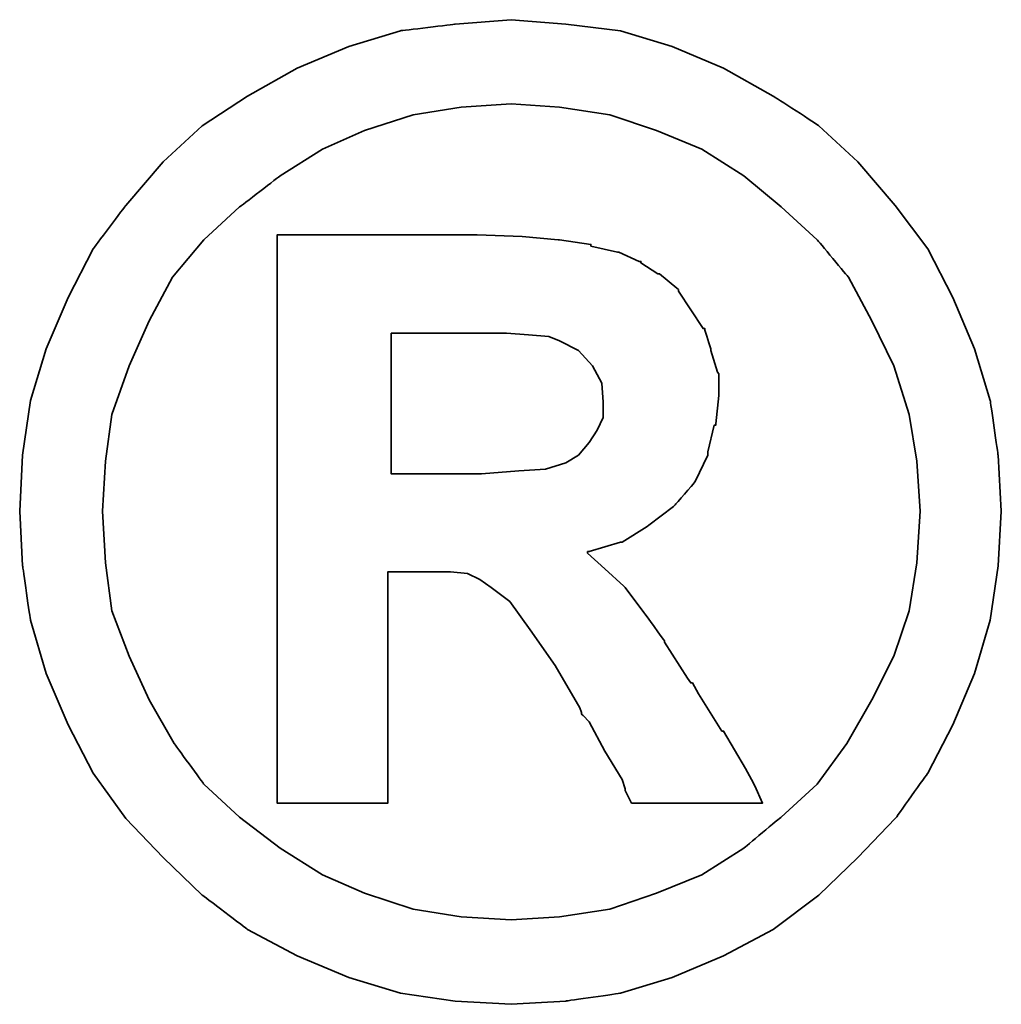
# Model space of a CAD drawing. Header units: millimetres. Extents: x 706 to 1313, y 178 to 430.
# Tile 45 of 48: x 1175.06 to 1176.62, y 233.6 to 235.17. Entities that reach past the tile are written whole.
import ezdxf

# ---------------------------------------------------------------- set-up
doc = ezdxf.new("R2010")
doc.units = ezdxf.units.MM
doc.header["$LTSCALE"] = 10
doc.layers.add('DIM', color=4, linetype='Continuous')
doc.layers.add('layer 1', color=7, linetype='Continuous')

# ---------------------------------------------------------------- blocks, each defined once
blk = doc.blocks.new('TBI MOTION logo(完整正式版)')
at = {"layer": 'layer 1', "color": 22, "lineweight": 35}
for points, knots in [([(81.20634, 4.98624), (81.20634, 4.98624), (81.18649, 5.32862), (81.18649, 5.32862), (81.18649, 5.32862), (81.18649, 5.32862), (81.13886, 5.66206), (81.13886, 5.66206), (81.13886, 5.66206), (81.13886, 5.66206), (81.04359, 5.97764), (81.04359, 5.97764), (81.04359, 5.97764), (81.04359, 5.97764), (80.91061, 6.29124), (80.91061, 6.29124), (80.91061, 6.29124), (80.91061, 6.29124), (80.75778, 6.58697), (80.75778, 6.58697), (80.75778, 6.58697), (80.75778, 6.58697), (80.5593, 6.85294), (80.5593, 6.85294), (80.5593, 6.85294), (80.5593, 6.85294), (80.33105, 7.1189), (80.33105, 7.1189), (80.33105, 7.1189), (80.33105, 7.1189), (80.09287, 7.33921), (80.09287, 7.33921), (80.09287, 7.33921), (80.09287, 7.33921), (79.815, 7.51982), (79.815, 7.51982), (79.815, 7.51982), (79.815, 7.51982), (79.51133, 7.69051), (79.51133, 7.69051), (79.51133, 7.69051), (79.51133, 7.69051), (79.19773, 7.8235), (79.19773, 7.8235), (79.19773, 7.8235), (79.19773, 7.8235), (78.88215, 7.91877), (78.88215, 7.91877), (78.88215, 7.91877), (78.88215, 7.91877), (78.54871, 7.95846), (78.54871, 7.95846), (78.54871, 7.95846), (78.54871, 7.95846), (78.21526, 7.98625), (78.21526, 7.98625), (78.21526, 7.98625), (78.21526, 7.98625), (77.87388, 7.95846), (77.87388, 7.95846), (77.87388, 7.95846), (77.87388, 7.95846), (77.54044, 7.91877), (77.54044, 7.91877), (77.54044, 7.91877), (77.54044, 7.91877), (77.22485, 7.8235), (77.22485, 7.8235), (77.22485, 7.8235), (77.22485, 7.8235), (76.91027, 7.69051), (76.91027, 7.69051), (76.91027, 7.69051), (76.91027, 7.69051), (76.6056, 7.51982), (76.6056, 7.51982), (76.6056, 7.51982), (76.6056, 7.51982), (76.32972, 7.33921), (76.32972, 7.33921), (76.32972, 7.33921), (76.32972, 7.33921), (76.09154, 7.1189), (76.09154, 7.1189), (76.09154, 7.1189), (76.09154, 7.1189), (75.86329, 6.85294), (75.86329, 6.85294), (75.86329, 6.85294), (75.86329, 6.85294), (75.66382, 6.58697), (75.66382, 6.58697), (75.66382, 6.58697), (75.66382, 6.58697), (75.51099, 6.29124), (75.51099, 6.29124), (75.51099, 6.29124), (75.51099, 6.29124), (75.37702, 5.97764), (75.37702, 5.97764), (75.37702, 5.97764), (75.37702, 5.97764), (75.28175, 5.66206), (75.28175, 5.66206), (75.28175, 5.66206), (75.28175, 5.66206), (75.23411, 5.32862), (75.23411, 5.32862), (75.23411, 5.32862), (75.23411, 5.32862), (75.21625, 4.98624), (75.21625, 4.98624), (75.21625, 4.98624), (75.21625, 4.98624), (75.23411, 4.6528), (75.23411, 4.6528), (75.23411, 4.6528), (75.23411, 4.6528), (75.28175, 4.32035), (75.28175, 4.32035), (75.28175, 4.32035), (75.28175, 4.32035), (75.37702, 3.99583), (75.37702, 3.99583), (75.37702, 3.99583), (75.37702, 3.99583), (75.51099, 3.68224), (75.51099, 3.68224), (75.51099, 3.68224), (75.51099, 3.68224), (75.66382, 3.38749), (75.66382, 3.38749), (75.66382, 3.38749), (75.66382, 3.38749), (75.86329, 3.10963), (75.86329, 3.10963), (75.86329, 3.10963), (75.86329, 3.10963), (76.09154, 2.87145), (76.09154, 2.87145), (76.09154, 2.87145), (76.09154, 2.87145), (76.32972, 2.6432), (76.32972, 2.6432), (76.32972, 2.6432), (76.32972, 2.6432), (76.6056, 2.43381), (76.6056, 2.43381), (76.6056, 2.43381), (76.6056, 2.43381), (76.91027, 2.27205), (76.91027, 2.27205), (76.91027, 2.27205), (76.91027, 2.27205), (77.22485, 2.13906), (77.22485, 2.13906), (77.22485, 2.13906), (77.22485, 2.13906), (77.54044, 2.0438), (77.54044, 2.0438), (77.54044, 2.0438), (77.54044, 2.0438), (77.87388, 1.99616), (77.87388, 1.99616), (77.87388, 1.99616), (77.87388, 1.99616), (78.21526, 1.97631), (78.21526, 1.97631), (78.21526, 1.97631), (78.21526, 1.97631), (78.54871, 1.99616), (78.54871, 1.99616), (78.54871, 1.99616), (78.54871, 1.99616), (78.88215, 2.0438), (78.88215, 2.0438), (78.88215, 2.0438), (78.88215, 2.0438), (79.19773, 2.13906), (79.19773, 2.13906), (79.19773, 2.13906), (79.19773, 2.13906), (79.51133, 2.27205), (79.51133, 2.27205), (79.51133, 2.27205), (79.51133, 2.27205), (79.815, 2.43381), (79.815, 2.43381), (79.815, 2.43381), (79.815, 2.43381), (80.09287, 2.6432), (80.09287, 2.6432), (80.09287, 2.6432), (80.09287, 2.6432), (80.33105, 2.87145), (80.33105, 2.87145), (80.33105, 2.87145), (80.33105, 2.87145), (80.5593, 3.10963), (80.5593, 3.10963), (80.5593, 3.10963), (80.5593, 3.10963), (80.75778, 3.38749), (80.75778, 3.38749), (80.75778, 3.38749), (80.75778, 3.38749), (80.91061, 3.68224), (80.91061, 3.68224), (80.91061, 3.68224), (80.91061, 3.68224), (81.04359, 3.99583), (81.04359, 3.99583), (81.04359, 3.99583), (81.04359, 3.99583), (81.13886, 4.32035), (81.13886, 4.32035), (81.13886, 4.32035), (81.13886, 4.32035), (81.18649, 4.6528), (81.18649, 4.6528), (81.18649, 4.6528), (81.18649, 4.6528), (81.20634, 4.98624), (81.20634, 4.98624)], [0, 0, 0, 0, 0.0178571, 0.0178571, 0.0178571, 0.0178572, 0.0357143, 0.0357143, 0.0357143, 0.0357143, 0.0535714, 0.0535714, 0.0535714, 0.0535714, 0.0714286, 0.0714286, 0.0714286, 0.0714286, 0.0892857, 0.0892857, 0.0892857, 0.0892857, 0.1071429, 0.1071429, 0.1071429, 0.1071429, 0.125, 0.125, 0.125, 0.125, 0.1428571, 0.1428571, 0.1428571, 0.1428572, 0.1607143, 0.1607143, 0.1607143, 0.1607143, 0.1785714, 0.1785714, 0.1785714, 0.1785714, 0.1964286, 0.1964286, 0.1964286, 0.1964286, 0.2142857, 0.2142857, 0.2142857, 0.2142857, 0.2321429, 0.2321429, 0.2321429, 0.2321429, 0.25, 0.25, 0.25, 0.25, 0.2678571, 0.2678571, 0.2678571, 0.2678572, 0.2857143, 0.2857143, 0.2857143, 0.2857143, 0.3035714, 0.3035714, 0.3035714, 0.3035714, 0.3214286, 0.3214286, 0.3214286, 0.3214286, 0.3392857, 0.3392857, 0.3392857, 0.3392857, 0.3571429, 0.3571429, 0.3571429, 0.3571429, 0.375, 0.375, 0.375, 0.375, 0.3928571, 0.3928571, 0.3928571, 0.3928572, 0.4107143, 0.4107143, 0.4107143, 0.4107143, 0.4285714, 0.4285714, 0.4285714, 0.4285714, 0.4464286, 0.4464286, 0.4464286, 0.4464286, 0.4642857, 0.4642857, 0.4642857, 0.4642857, 0.4821429, 0.4821429, 0.4821429, 0.4821429, 0.5, 0.5, 0.5, 0.5, 0.5178571, 0.5178571, 0.5178571, 0.5178572, 0.5357143, 0.5357143, 0.5357143, 0.5357143, 0.5535714, 0.5535714, 0.5535714, 0.5535714, 0.5714286, 0.5714286, 0.5714286, 0.5714286, 0.5892857, 0.5892857, 0.5892857, 0.5892857, 0.6071429, 0.6071429, 0.6071429, 0.6071429, 0.625, 0.625, 0.625, 0.625, 0.6428571, 0.6428571, 0.6428571, 0.6428572, 0.6607143, 0.6607143, 0.6607143, 0.6607143, 0.6785714, 0.6785714, 0.6785714, 0.6785714, 0.6964286, 0.6964286, 0.6964286, 0.6964286, 0.7142857, 0.7142857, 0.7142857, 0.7142857, 0.7321429, 0.7321429, 0.7321429, 0.7321429, 0.75, 0.75, 0.75, 0.75, 0.7678571, 0.7678571, 0.7678571, 0.7678572, 0.7857143, 0.7857143, 0.7857143, 0.7857143, 0.8035714, 0.8035714, 0.8035714, 0.8035714, 0.8214286, 0.8214286, 0.8214286, 0.8214286, 0.8392857, 0.8392857, 0.8392857, 0.8392857, 0.8571429, 0.8571429, 0.8571429, 0.8571429, 0.875, 0.875, 0.875, 0.875, 0.8928571, 0.8928571, 0.8928571, 0.8928572, 0.9107143, 0.9107143, 0.9107143, 0.9107143, 0.9285714, 0.9285714, 0.9285714, 0.9285714, 0.9464286, 0.9464286, 0.9464286, 0.9464286, 0.9642857, 0.9642857, 0.9642857, 0.9642857, 0.9821429, 0.9821429, 0.9821429, 0.9821429, 1, 1, 1, 1]), ([(80.71014, 4.98624), (80.71014, 4.98624), (80.69129, 5.29091), (80.69129, 5.29091), (80.69129, 5.29091), (80.69129, 5.29091), (80.64464, 5.57672), (80.64464, 5.57672), (80.64464, 5.57672), (80.64464, 5.57672), (80.54937, 5.87245), (80.54937, 5.87245), (80.54937, 5.87245), (80.54937, 5.87245), (80.41639, 6.14833), (80.41639, 6.14833), (80.41639, 6.14833), (80.41639, 6.14833), (80.27349, 6.41429), (80.27349, 6.41429), (80.27349, 6.41429), (80.27349, 6.41429), (80.08295, 6.64255), (80.08295, 6.64255), (80.08295, 6.64255), (80.08295, 6.64255), (79.86264, 6.84301), (79.86264, 6.84301), (79.86264, 6.84301), (79.86264, 6.84301), (79.63439, 7.03355), (79.63439, 7.03355), (79.63439, 7.03355), (79.63439, 7.03355), (79.37835, 7.1963), (79.37835, 7.1963), (79.37835, 7.1963), (79.37835, 7.1963), (79.10246, 7.30944), (79.10246, 7.30944), (79.10246, 7.30944), (79.10246, 7.30944), (78.81665, 7.40471), (78.81665, 7.40471), (78.81665, 7.40471), (78.81665, 7.40471), (78.511, 7.45234), (78.511, 7.45234), (78.511, 7.45234), (78.511, 7.45234), (78.21526, 7.47219), (78.21526, 7.47219), (78.21526, 7.47219), (78.21526, 7.47219), (77.9106, 7.45234), (77.9106, 7.45234), (77.9106, 7.45234), (77.9106, 7.45234), (77.61685, 7.40471), (77.61685, 7.40471), (77.61685, 7.40471), (77.61685, 7.40471), (77.32012, 7.30944), (77.32012, 7.30944), (77.32012, 7.30944), (77.32012, 7.30944), (77.06309, 7.1963), (77.06309, 7.1963), (77.06309, 7.1963), (77.06309, 7.1963), (76.80606, 7.03355), (76.80606, 7.03355), (76.80606, 7.03355), (76.80606, 7.03355), (76.55797, 6.84301), (76.55797, 6.84301), (76.55797, 6.84301), (76.55797, 6.84301), (76.34063, 6.64255), (76.34063, 6.64255), (76.34063, 6.64255), (76.34063, 6.64255), (76.1491, 6.41429), (76.1491, 6.41429), (76.1491, 6.41429), (76.1491, 6.41429), (76.0062, 6.14833), (76.0062, 6.14833), (76.0062, 6.14833), (76.0062, 6.14833), (75.88314, 5.87245), (75.88314, 5.87245), (75.88314, 5.87245), (75.88314, 5.87245), (75.77794, 5.57672), (75.77794, 5.57672), (75.77794, 5.57672), (75.77794, 5.57672), (75.73924, 5.29091), (75.73924, 5.29091), (75.73924, 5.29091), (75.73924, 5.29091), (75.72039, 4.98624), (75.72039, 4.98624), (75.72039, 4.98624), (75.72039, 4.98624), (75.73924, 4.67165), (75.73924, 4.67165), (75.73924, 4.67165), (75.73924, 4.67165), (75.77794, 4.37791), (75.77794, 4.37791), (75.77794, 4.37791), (75.77794, 4.37791), (75.88314, 4.10102), (75.88314, 4.10102), (75.88314, 4.10102), (75.88314, 4.10102), (76.0062, 3.83407), (76.0062, 3.83407), (76.0062, 3.83407), (76.0062, 3.83407), (76.15902, 3.56811), (76.15902, 3.56811), (76.15902, 3.56811), (76.15902, 3.56811), (76.34063, 3.32001), (76.34063, 3.32001), (76.34063, 3.32001), (76.34063, 3.32001), (76.55797, 3.11955), (76.55797, 3.11955), (76.55797, 3.11955), (76.55797, 3.11955), (76.80606, 2.92901), (76.80606, 2.92901), (76.80606, 2.92901), (76.80606, 2.92901), (77.06309, 2.76725), (77.06309, 2.76725), (77.06309, 2.76725), (77.06309, 2.76725), (77.32012, 2.65412), (77.32012, 2.65412), (77.32012, 2.65412), (77.32012, 2.65412), (77.61685, 2.55786), (77.61685, 2.55786), (77.61685, 2.55786), (77.61685, 2.55786), (77.9106, 2.51022), (77.9106, 2.51022), (77.9106, 2.51022), (77.9106, 2.51022), (78.21526, 2.49137), (78.21526, 2.49137), (78.21526, 2.49137), (78.21526, 2.49137), (78.511, 2.51022), (78.511, 2.51022), (78.511, 2.51022), (78.511, 2.51022), (78.81665, 2.55786), (78.81665, 2.55786), (78.81665, 2.55786), (78.81665, 2.55786), (79.10246, 2.65412), (79.10246, 2.65412), (79.10246, 2.65412), (79.10246, 2.65412), (79.37835, 2.76725), (79.37835, 2.76725), (79.37835, 2.76725), (79.37835, 2.76725), (79.63439, 2.92901), (79.63439, 2.92901), (79.63439, 2.92901), (79.63439, 2.92901), (79.86264, 3.11955), (79.86264, 3.11955), (79.86264, 3.11955), (79.86264, 3.11955), (80.08295, 3.32001), (80.08295, 3.32001), (80.08295, 3.32001), (80.08295, 3.32001), (80.26356, 3.56811), (80.26356, 3.56811), (80.26356, 3.56811), (80.26356, 3.56811), (80.41639, 3.83407), (80.41639, 3.83407), (80.41639, 3.83407), (80.41639, 3.83407), (80.54937, 4.10102), (80.54937, 4.10102), (80.54937, 4.10102), (80.54937, 4.10102), (80.64464, 4.37791), (80.64464, 4.37791), (80.64464, 4.37791), (80.64464, 4.37791), (80.69129, 4.67165), (80.69129, 4.67165), (80.69129, 4.67165), (80.69129, 4.67165), (80.71014, 4.98624), (80.71014, 4.98624)], [0, 0, 0, 0, 0.0192308, 0.0192308, 0.0192308, 0.0192308, 0.0384615, 0.0384615, 0.0384615, 0.0384615, 0.0576923, 0.0576923, 0.0576923, 0.0576923, 0.0769231, 0.0769231, 0.0769231, 0.0769231, 0.0961538, 0.0961538, 0.0961538, 0.0961539, 0.1153846, 0.1153846, 0.1153846, 0.1153846, 0.1346154, 0.1346154, 0.1346154, 0.1346154, 0.1538462, 0.1538462, 0.1538462, 0.1538462, 0.1730769, 0.1730769, 0.1730769, 0.1730769, 0.1923077, 0.1923077, 0.1923077, 0.1923077, 0.2115385, 0.2115385, 0.2115385, 0.2115385, 0.2307692, 0.2307692, 0.2307692, 0.2307692, 0.25, 0.25, 0.25, 0.25, 0.2692308, 0.2692308, 0.2692308, 0.2692308, 0.2884615, 0.2884615, 0.2884615, 0.2884615, 0.3076923, 0.3076923, 0.3076923, 0.3076923, 0.3269231, 0.3269231, 0.3269231, 0.3269231, 0.3461538, 0.3461538, 0.3461538, 0.3461539, 0.3653846, 0.3653846, 0.3653846, 0.3653846, 0.3846154, 0.3846154, 0.3846154, 0.3846154, 0.4038462, 0.4038462, 0.4038462, 0.4038462, 0.4230769, 0.4230769, 0.4230769, 0.4230769, 0.4423077, 0.4423077, 0.4423077, 0.4423077, 0.4615385, 0.4615385, 0.4615385, 0.4615385, 0.4807692, 0.4807692, 0.4807692, 0.4807692, 0.5, 0.5, 0.5, 0.5, 0.5192308, 0.5192308, 0.5192308, 0.5192308, 0.5384615, 0.5384615, 0.5384615, 0.5384615, 0.5576923, 0.5576923, 0.5576923, 0.5576923, 0.5769231, 0.5769231, 0.5769231, 0.5769231, 0.5961538, 0.5961538, 0.5961538, 0.5961539, 0.6153846, 0.6153846, 0.6153846, 0.6153846, 0.6346154, 0.6346154, 0.6346154, 0.6346154, 0.6538462, 0.6538462, 0.6538462, 0.6538462, 0.6730769, 0.6730769, 0.6730769, 0.6730769, 0.6923077, 0.6923077, 0.6923077, 0.6923077, 0.7115385, 0.7115385, 0.7115385, 0.7115385, 0.7307692, 0.7307692, 0.7307692, 0.7307692, 0.75, 0.75, 0.75, 0.75, 0.7692308, 0.7692308, 0.7692308, 0.7692308, 0.7884615, 0.7884615, 0.7884615, 0.7884615, 0.8076923, 0.8076923, 0.8076923, 0.8076923, 0.8269231, 0.8269231, 0.8269231, 0.8269231, 0.8461538, 0.8461538, 0.8461538, 0.8461539, 0.8653846, 0.8653846, 0.8653846, 0.8653846, 0.8846154, 0.8846154, 0.8846154, 0.8846154, 0.9038462, 0.9038462, 0.9038462, 0.9038462, 0.9230769, 0.9230769, 0.9230769, 0.9230769, 0.9423077, 0.9423077, 0.9423077, 0.9423077, 0.9615385, 0.9615385, 0.9615385, 0.9615385, 0.9807692, 0.9807692, 0.9807692, 0.9807692, 1, 1, 1, 1]), ([(76.78721, 3.2823), (76.78721, 3.2823), (76.78721, 3.32001), (76.78721, 3.32001), (76.78721, 3.32001), (76.78721, 3.32001), (76.78721, 3.42422), (76.78721, 3.42422), (76.78721, 3.42422), (76.78721, 3.42422), (76.78721, 3.59689), (76.78721, 3.59689), (76.78721, 3.59689), (76.78721, 3.59689), (76.78721, 3.80529), (76.78721, 3.80529), (76.78721, 3.80529), (76.78721, 3.80529), (76.78721, 4.0524), (76.78721, 4.0524), (76.78721, 4.0524), (76.78721, 4.0524), (76.78721, 4.32035), (76.78721, 4.32035), (76.78721, 4.32035), (76.78721, 4.32035), (76.78721, 4.92868), (76.78721, 4.92868), (76.78721, 4.92868), (76.78721, 4.92868), (76.78721, 5.53801), (76.78721, 5.53801), (76.78721, 5.53801), (76.78721, 5.53801), (76.78721, 5.82482), (76.78721, 5.82482), (76.78721, 5.82482), (76.78721, 5.82482), (76.78721, 6.07291), (76.78721, 6.07291), (76.78721, 6.07291), (76.78721, 6.07291), (76.78721, 6.30017), (76.78721, 6.30017), (76.78721, 6.30017), (76.78721, 6.30017), (76.78721, 6.45399), (76.78721, 6.45399), (76.78721, 6.45399), (76.78721, 6.45399), (76.78721, 6.5572), (76.78721, 6.5572), (76.78721, 6.5572), (76.78721, 6.5572), (76.78721, 6.59689), (76.78721, 6.59689), (76.78721, 6.59689), (76.78721, 6.59689), (76.78721, 6.67232), (76.78721, 6.67232), (76.78721, 6.67232), (76.78721, 6.67232), (76.8537, 6.67232), (76.8537, 6.67232), (76.8537, 6.67232), (76.8537, 6.67232), (76.87355, 6.67232), (76.87355, 6.67232), (76.87355, 6.67232), (76.87355, 6.67232), (76.91027, 6.67232), (76.91027, 6.67232), (76.91027, 6.67232), (76.91027, 6.67232), (77.04424, 6.67232), (77.04424, 6.67232), (77.04424, 6.67232), (77.04424, 6.67232), (77.22485, 6.67232), (77.22485, 6.67232), (77.22485, 6.67232), (77.22485, 6.67232), (77.43524, 6.67232), (77.43524, 6.67232), (77.43524, 6.67232), (77.43524, 6.67232), (77.65357, 6.67232), (77.65357, 6.67232), (77.65357, 6.67232), (77.65357, 6.67232), (77.82625, 6.67232), (77.82625, 6.67232), (77.82625, 6.67232), (77.82625, 6.67232), (77.94037, 6.67232), (77.94037, 6.67232), (77.94037, 6.67232), (77.94037, 6.67232), (77.97709, 6.67232), (77.97709, 6.67232), (77.97709, 6.67232), (77.97709, 6.67232), (77.99694, 6.67232), (77.99694, 6.67232), (77.99694, 6.67232), (77.99694, 6.67232), (78.00686, 6.67232), (78.00686, 6.67232), (78.00686, 6.67232), (78.00686, 6.67232), (78.28275, 6.6624), (78.28275, 6.6624), (78.28275, 6.6624), (78.28275, 6.6624), (78.50107, 6.64255), (78.50107, 6.64255), (78.50107, 6.64255), (78.50107, 6.64255), (78.511, 6.64255), (78.511, 6.64255), (78.511, 6.64255), (78.511, 6.64255), (78.70154, 6.61476), (78.70154, 6.61476), (78.70154, 6.61476), (78.70154, 6.61476), (78.70154, 6.60483), (78.70154, 6.60483), (78.70154, 6.60483), (78.70154, 6.60483), (78.86429, 6.56713), (78.86429, 6.56713), (78.86429, 6.56713), (78.86429, 6.56713), (78.87223, 6.56713), (78.87223, 6.56713), (78.87223, 6.56713), (78.87223, 6.56713), (78.99727, 6.51056), (78.99727, 6.51056), (78.99727, 6.51056), (78.99727, 6.51056), (79.00719, 6.51056), (79.00719, 6.51056), (79.00719, 6.51056), (79.00719, 6.51056), (79.00719, 6.50162), (79.00719, 6.50162), (79.00719, 6.50162), (79.00719, 6.50162), (79.1104, 6.43415), (79.1104, 6.43415), (79.1104, 6.43415), (79.1104, 6.43415), (79.12132, 6.43415), (79.12132, 6.43415), (79.12132, 6.43415), (79.12132, 6.43415), (79.22552, 6.34781), (79.22552, 6.34781), (79.22552, 6.34781), (79.22552, 6.34781), (79.23544, 6.33888), (79.23544, 6.33888), (79.23544, 6.33888), (79.23544, 6.33888), (79.23544, 6.32895), (79.23544, 6.32895), (79.23544, 6.32895), (79.23544, 6.32895), (79.31087, 6.21483), (79.31087, 6.21483), (79.31087, 6.21483), (79.31087, 6.21483), (79.38629, 6.1007), (79.38629, 6.1007), (79.38629, 6.1007), (79.38629, 6.1007), (79.3972, 6.1007), (79.3972, 6.1007), (79.3972, 6.1007), (79.3972, 6.1007), (79.3972, 6.09078), (79.3972, 6.09078), (79.3972, 6.09078), (79.3972, 6.09078), (79.43392, 5.97764), (79.43392, 5.97764), (79.43392, 5.97764), (79.43392, 5.97764), (79.43392, 5.96772), (79.43392, 5.96772), (79.43392, 5.96772), (79.43392, 5.96772), (79.47362, 5.83474), (79.47362, 5.83474), (79.47362, 5.83474), (79.47362, 5.83474), (79.48156, 5.82482), (79.48156, 5.82482), (79.48156, 5.82482), (79.48156, 5.82482), (79.48156, 5.69977), (79.48156, 5.69977), (79.48156, 5.69977), (79.48156, 5.69977), (79.48156, 5.69183), (79.48156, 5.69183), (79.48156, 5.69183), (79.48156, 5.69183), (79.4637, 5.51915), (79.4637, 5.51915), (79.4637, 5.51915), (79.4637, 5.51915), (79.4637, 5.51122), (79.4637, 5.51122), (79.4637, 5.51122), (79.4637, 5.51122), (79.45377, 5.51122), (79.45377, 5.51122), (79.45377, 5.51122), (79.45377, 5.51122), (79.41507, 5.34847), (79.41507, 5.34847), (79.41507, 5.34847), (79.41507, 5.34847), (79.41507, 5.33854), (79.41507, 5.33854), (79.41507, 5.33854), (79.41507, 5.33854), (79.41507, 5.32862), (79.41507, 5.32862), (79.41507, 5.32862), (79.41507, 5.32862), (79.33865, 5.16785), (79.33865, 5.16785), (79.33865, 5.16785), (79.33865, 5.16785), (79.33071, 5.15693), (79.33071, 5.15693), (79.33071, 5.15693), (79.33071, 5.15693), (79.2156, 5.02495), (79.2156, 5.02495), (79.2156, 5.02495), (79.2156, 5.02495), (79.20567, 5.01502), (79.20567, 5.01502), (79.20567, 5.01502), (79.20567, 5.01502), (79.05483, 4.89991), (79.05483, 4.89991), (79.05483, 4.89991), (79.05483, 4.89991), (79.04491, 4.89197), (79.04491, 4.89197), (79.04491, 4.89197), (79.04491, 4.89197), (78.89208, 4.7967), (78.89208, 4.7967), (78.89208, 4.7967), (78.89208, 4.7967), (78.88215, 4.7967), (78.88215, 4.7967), (78.88215, 4.7967), (78.88215, 4.7967), (78.69161, 4.73913), (78.69161, 4.73913), (78.69161, 4.73913), (78.69161, 4.73913), (78.68169, 4.73913), (78.68169, 4.73913), (78.68169, 4.73913), (78.68169, 4.73913), (78.68169, 4.72921), (78.68169, 4.72921), (78.68169, 4.72921), (78.68169, 4.72921), (78.78688, 4.63394), (78.78688, 4.63394), (78.78688, 4.63394), (78.78688, 4.63394), (78.902, 4.52875), (78.902, 4.52875), (78.902, 4.52875), (78.902, 4.52875), (78.91093, 4.52081), (78.91093, 4.52081), (78.91093, 4.52081), (78.91093, 4.52081), (79.02506, 4.36798), (79.02506, 4.36798), (79.02506, 4.36798), (79.02506, 4.36798), (79.1501, 4.1953), (79.1501, 4.1953), (79.1501, 4.1953), (79.1501, 4.1953), (79.1501, 4.18736), (79.1501, 4.18736), (79.1501, 4.18736), (79.1501, 4.18736), (79.29201, 3.96705), (79.29201, 3.96705), (79.29201, 3.96705), (79.29201, 3.96705), (79.31087, 3.93828), (79.31087, 3.93828), (79.31087, 3.93828), (79.31087, 3.93828), (79.32079, 3.93828), (79.32079, 3.93828), (79.32079, 3.93828), (79.32079, 3.93828), (79.3585, 3.87178), (79.3585, 3.87178), (79.3585, 3.87178), (79.3585, 3.87178), (79.50141, 3.64353), (79.50141, 3.64353), (79.50141, 3.64353), (79.50141, 3.64353), (79.51133, 3.64353), (79.51133, 3.64353), (79.51133, 3.64353), (79.51133, 3.64353), (79.64431, 3.41528), (79.64431, 3.41528), (79.64431, 3.41528), (79.64431, 3.41528), (79.68202, 3.3478), (79.68202, 3.3478), (79.68202, 3.3478), (79.68202, 3.3478), (79.70187, 3.31009), (79.70187, 3.31009), (79.70187, 3.31009), (79.70187, 3.31009), (79.7495, 3.2049), (79.7495, 3.2049), (79.7495, 3.2049), (79.7495, 3.2049), (79.64431, 3.2049), (79.64431, 3.2049), (79.64431, 3.2049), (79.64431, 3.2049), (79.62546, 3.2049), (79.62546, 3.2049), (79.62546, 3.2049), (79.62546, 3.2049), (79.53912, 3.2049), (79.53912, 3.2049), (79.53912, 3.2049), (79.53912, 3.2049), (79.31087, 3.2049), (79.31087, 3.2049), (79.31087, 3.2049), (79.31087, 3.2049), (79.08262, 3.2049), (79.08262, 3.2049), (79.08262, 3.2049), (79.08262, 3.2049), (79.00719, 3.2049), (79.00719, 3.2049), (79.00719, 3.2049), (79.00719, 3.2049), (78.98735, 3.2049), (78.98735, 3.2049), (78.98735, 3.2049), (78.98735, 3.2049), (78.94964, 3.2049), (78.94964, 3.2049), (78.94964, 3.2049), (78.94964, 3.2049), (78.92979, 3.24459), (78.92979, 3.24459), (78.92979, 3.24459), (78.92979, 3.24459), (78.91093, 3.2823), (78.91093, 3.2823), (78.91093, 3.2823), (78.91093, 3.2823), (78.91093, 3.29223), (78.91093, 3.29223), (78.91093, 3.29223), (78.91093, 3.29223), (78.89208, 3.3478), (78.89208, 3.3478), (78.89208, 3.3478), (78.89208, 3.3478), (78.78688, 3.52048), (78.78688, 3.52048), (78.78688, 3.52048), (78.78688, 3.52048), (78.69161, 3.7001), (78.69161, 3.7001), (78.69161, 3.7001), (78.69161, 3.7001), (78.6539, 3.7388), (78.6539, 3.7388), (78.6539, 3.7388), (78.6539, 3.7388), (78.64398, 3.74873), (78.64398, 3.74873), (78.64398, 3.74873), (78.64398, 3.74873), (78.64398, 3.75766), (78.64398, 3.75766), (78.64398, 3.75766), (78.64398, 3.75766), (78.63405, 3.78644), (78.63405, 3.78644), (78.63405, 3.78644), (78.63405, 3.78644), (78.48321, 4.04347), (78.48321, 4.04347), (78.48321, 4.04347), (78.48321, 4.04347), (78.33038, 4.2618), (78.33038, 4.2618), (78.33038, 4.2618), (78.33038, 4.2618), (78.20732, 4.43447), (78.20732, 4.43447), (78.20732, 4.43447), (78.20732, 4.43447), (78.09221, 4.52081), (78.09221, 4.52081), (78.09221, 4.52081), (78.09221, 4.52081), (78.02472, 4.56845), (78.02472, 4.56845), (78.02472, 4.56845), (78.02472, 4.56845), (77.9493, 4.60616), (77.9493, 4.60616), (77.9493, 4.60616), (77.9493, 4.60616), (77.8451, 4.61608), (77.8451, 4.61608), (77.8451, 4.61608), (77.8451, 4.61608), (77.71113, 4.61608), (77.71113, 4.61608), (77.71113, 4.61608), (77.71113, 4.61608), (77.69128, 4.61608), (77.69128, 4.61608), (77.69128, 4.61608), (77.69128, 4.61608), (77.67342, 4.61608), (77.67342, 4.61608), (77.67342, 4.61608), (77.67342, 4.61608), (77.5583, 4.61608), (77.5583, 4.61608), (77.5583, 4.61608), (77.5583, 4.61608), (77.46303, 4.61608), (77.46303, 4.61608), (77.46303, 4.61608), (77.46303, 4.61608), (77.46303, 4.54761), (77.46303, 4.54761), (77.46303, 4.54761), (77.46303, 4.54761), (77.46303, 4.47318), (77.46303, 4.47318), (77.46303, 4.47318), (77.46303, 4.47318), (77.46303, 4.24294), (77.46303, 4.24294), (77.46303, 4.24294), (77.46303, 4.24294), (77.46303, 3.99583), (77.46303, 3.99583), (77.46303, 3.99583), (77.46303, 3.99583), (77.46303, 3.72888), (77.46303, 3.72888), (77.46303, 3.72888), (77.46303, 3.72888), (77.46303, 3.51055), (77.46303, 3.51055), (77.46303, 3.51055), (77.46303, 3.51055), (77.46303, 3.42422), (77.46303, 3.42422), (77.46303, 3.42422), (77.46303, 3.42422), (77.46303, 3.35773), (77.46303, 3.35773), (77.46303, 3.35773), (77.46303, 3.35773), (77.46303, 3.30017), (77.46303, 3.30017), (77.46303, 3.30017), (77.46303, 3.30017), (77.46303, 3.2823), (77.46303, 3.2823), (77.46303, 3.2823), (77.46303, 3.2823), (77.46303, 3.2049), (77.46303, 3.2049), (77.46303, 3.2049), (77.46303, 3.2049), (77.39753, 3.2049), (77.39753, 3.2049), (77.39753, 3.2049), (77.39753, 3.2049), (77.37768, 3.2049), (77.37768, 3.2049), (77.37768, 3.2049), (77.37768, 3.2049), (77.32012, 3.2049), (77.32012, 3.2049), (77.32012, 3.2049), (77.32012, 3.2049), (77.12165, 3.2049), (77.12165, 3.2049), (77.12165, 3.2049), (77.12165, 3.2049), (76.94897, 3.2049), (76.94897, 3.2049), (76.94897, 3.2049), (76.94897, 3.2049), (76.8924, 3.2049), (76.8924, 3.2049), (76.8924, 3.2049), (76.8924, 3.2049), (76.8537, 3.2049), (76.8537, 3.2049), (76.8537, 3.2049), (76.8537, 3.2049), (76.78721, 3.2049), (76.78721, 3.2049), (76.78721, 3.2049), (76.78721, 3.2049), (76.78721, 3.2823), (76.78721, 3.2823)], [0, 0, 0, 0, 0.0074074, 0.0074074, 0.0074074, 0.0074074, 0.0148148, 0.0148148, 0.0148148, 0.0148148, 0.0222222, 0.0222222, 0.0222222, 0.0222222, 0.0296296, 0.0296296, 0.0296296, 0.0296296, 0.037037, 0.037037, 0.037037, 0.037037, 0.0444444, 0.0444444, 0.0444444, 0.0444445, 0.0518519, 0.0518519, 0.0518519, 0.0518519, 0.0592593, 0.0592593, 0.0592593, 0.0592593, 0.0666667, 0.0666667, 0.0666667, 0.0666667, 0.0740741, 0.0740741, 0.0740741, 0.0740741, 0.0814815, 0.0814815, 0.0814815, 0.0814815, 0.0888889, 0.0888889, 0.0888889, 0.0888889, 0.0962963, 0.0962963, 0.0962963, 0.0962963, 0.1037037, 0.1037037, 0.1037037, 0.1037037, 0.1111111, 0.1111111, 0.1111111, 0.1111111, 0.1185185, 0.1185185, 0.1185185, 0.1185185, 0.1259259, 0.1259259, 0.1259259, 0.1259259, 0.1333333, 0.1333333, 0.1333333, 0.1333333, 0.1407407, 0.1407407, 0.1407407, 0.1407408, 0.1481481, 0.1481481, 0.1481481, 0.1481482, 0.1555556, 0.1555556, 0.1555556, 0.1555556, 0.162963, 0.162963, 0.162963, 0.162963, 0.1703704, 0.1703704, 0.1703704, 0.1703704, 0.1777778, 0.1777778, 0.1777778, 0.1777778, 0.1851852, 0.1851852, 0.1851852, 0.1851852, 0.1925926, 0.1925926, 0.1925926, 0.1925926, 0.2, 0.2, 0.2, 0.2, 0.2074074, 0.2074074, 0.2074074, 0.2074074, 0.2148148, 0.2148148, 0.2148148, 0.2148148, 0.2222222, 0.2222222, 0.2222222, 0.2222222, 0.2296296, 0.2296296, 0.2296296, 0.2296296, 0.237037, 0.237037, 0.237037, 0.237037, 0.2444444, 0.2444444, 0.2444444, 0.2444445, 0.2518519, 0.2518519, 0.2518519, 0.2518519, 0.2592593, 0.2592593, 0.2592593, 0.2592593, 0.2666667, 0.2666667, 0.2666667, 0.2666667, 0.2740741, 0.2740741, 0.2740741, 0.2740741, 0.2814815, 0.2814815, 0.2814815, 0.2814815, 0.2888889, 0.2888889, 0.2888889, 0.2888889, 0.2962963, 0.2962963, 0.2962963, 0.2962963, 0.3037037, 0.3037037, 0.3037037, 0.3037037, 0.3111111, 0.3111111, 0.3111111, 0.3111111, 0.3185185, 0.3185185, 0.3185185, 0.3185185, 0.3259259, 0.3259259, 0.3259259, 0.3259259, 0.3333333, 0.3333333, 0.3333333, 0.3333333, 0.3407407, 0.3407407, 0.3407407, 0.3407408, 0.3481481, 0.3481481, 0.3481481, 0.3481482, 0.3555556, 0.3555556, 0.3555556, 0.3555556, 0.362963, 0.362963, 0.362963, 0.362963, 0.3703704, 0.3703704, 0.3703704, 0.3703704, 0.3777778, 0.3777778, 0.3777778, 0.3777778, 0.3851852, 0.3851852, 0.3851852, 0.3851852, 0.3925926, 0.3925926, 0.3925926, 0.3925926, 0.4, 0.4, 0.4, 0.4, 0.4074074, 0.4074074, 0.4074074, 0.4074074, 0.4148148, 0.4148148, 0.4148148, 0.4148148, 0.4222222, 0.4222222, 0.4222222, 0.4222222, 0.4296296, 0.4296296, 0.4296296, 0.4296296, 0.437037, 0.437037, 0.437037, 0.437037, 0.4444444, 0.4444444, 0.4444444, 0.4444445, 0.4518519, 0.4518519, 0.4518519, 0.4518519, 0.4592593, 0.4592593, 0.4592593, 0.4592593, 0.4666667, 0.4666667, 0.4666667, 0.4666667, 0.4740741, 0.4740741, 0.4740741, 0.4740741, 0.4814815, 0.4814815, 0.4814815, 0.4814815, 0.4888889, 0.4888889, 0.4888889, 0.4888889, 0.4962963, 0.4962963, 0.4962963, 0.4962963, 0.5037037, 0.5037037, 0.5037037, 0.5037037, 0.5111111, 0.5111111, 0.5111111, 0.5111111, 0.5185185, 0.5185185, 0.5185185, 0.5185185, 0.5259259, 0.5259259, 0.5259259, 0.5259259, 0.5333333, 0.5333333, 0.5333333, 0.5333333, 0.5407407, 0.5407407, 0.5407407, 0.5407408, 0.5481481, 0.5481481, 0.5481481, 0.5481482, 0.5555556, 0.5555556, 0.5555556, 0.5555556, 0.562963, 0.562963, 0.562963, 0.562963, 0.5703704, 0.5703704, 0.5703704, 0.5703704, 0.5777778, 0.5777778, 0.5777778, 0.5777778, 0.5851852, 0.5851852, 0.5851852, 0.5851852, 0.5925926, 0.5925926, 0.5925926, 0.5925926, 0.6, 0.6, 0.6, 0.6, 0.6074074, 0.6074074, 0.6074074, 0.6074074, 0.6148148, 0.6148148, 0.6148148, 0.6148148, 0.6222222, 0.6222222, 0.6222222, 0.6222222, 0.6296296, 0.6296296, 0.6296296, 0.6296296, 0.637037, 0.637037, 0.637037, 0.637037, 0.6444444, 0.6444444, 0.6444444, 0.6444445, 0.6518519, 0.6518519, 0.6518519, 0.6518519, 0.6592593, 0.6592593, 0.6592593, 0.6592593, 0.6666667, 0.6666667, 0.6666667, 0.6666667, 0.6740741, 0.6740741, 0.6740741, 0.6740741, 0.6814815, 0.6814815, 0.6814815, 0.6814815, 0.6888889, 0.6888889, 0.6888889, 0.6888889, 0.6962963, 0.6962963, 0.6962963, 0.6962963, 0.7037037, 0.7037037, 0.7037037, 0.7037037, 0.7111111, 0.7111111, 0.7111111, 0.7111111, 0.7185185, 0.7185185, 0.7185185, 0.7185185, 0.7259259, 0.7259259, 0.7259259, 0.7259259, 0.7333333, 0.7333333, 0.7333333, 0.7333333, 0.7407407, 0.7407407, 0.7407407, 0.7407408, 0.7481481, 0.7481481, 0.7481481, 0.7481482, 0.7555556, 0.7555556, 0.7555556, 0.7555556, 0.762963, 0.762963, 0.762963, 0.762963, 0.7703704, 0.7703704, 0.7703704, 0.7703704, 0.7777778, 0.7777778, 0.7777778, 0.7777778, 0.7851852, 0.7851852, 0.7851852, 0.7851852, 0.7925926, 0.7925926, 0.7925926, 0.7925926, 0.8, 0.8, 0.8, 0.8, 0.8074074, 0.8074074, 0.8074074, 0.8074074, 0.8148148, 0.8148148, 0.8148148, 0.8148148, 0.8222222, 0.8222222, 0.8222222, 0.8222222, 0.8296296, 0.8296296, 0.8296296, 0.8296296, 0.837037, 0.837037, 0.837037, 0.837037, 0.8444444, 0.8444444, 0.8444444, 0.8444445, 0.8518519, 0.8518519, 0.8518519, 0.8518519, 0.8592593, 0.8592593, 0.8592593, 0.8592593, 0.8666667, 0.8666667, 0.8666667, 0.8666667, 0.8740741, 0.8740741, 0.8740741, 0.8740741, 0.8814815, 0.8814815, 0.8814815, 0.8814815, 0.8888889, 0.8888889, 0.8888889, 0.8888889, 0.8962963, 0.8962963, 0.8962963, 0.8962963, 0.9037037, 0.9037037, 0.9037037, 0.9037037, 0.9111111, 0.9111111, 0.9111111, 0.9111111, 0.9185185, 0.9185185, 0.9185185, 0.9185185, 0.9259259, 0.9259259, 0.9259259, 0.9259259, 0.9333333, 0.9333333, 0.9333333, 0.9333333, 0.9407407, 0.9407407, 0.9407407, 0.9407408, 0.9481481, 0.9481481, 0.9481481, 0.9481482, 0.9555556, 0.9555556, 0.9555556, 0.9555556, 0.962963, 0.962963, 0.962963, 0.962963, 0.9703704, 0.9703704, 0.9703704, 0.9703704, 0.9777778, 0.9777778, 0.9777778, 0.9777778, 0.9851852, 0.9851852, 0.9851852, 0.9851852, 0.9925926, 0.9925926, 0.9925926, 0.9925926, 1, 1, 1, 1]), ([(77.48288, 6.07291), (77.48288, 6.07291), (77.48288, 5.99551), (77.48288, 5.99551), (77.48288, 5.99551), (77.48288, 5.99551), (77.48288, 5.82482), (77.48288, 5.82482), (77.48288, 5.82482), (77.48288, 5.82482), (77.48288, 5.63328), (77.48288, 5.63328), (77.48288, 5.63328), (77.48288, 5.63328), (77.48288, 5.46358), (77.48288, 5.46358), (77.48288, 5.46358), (77.48288, 5.46358), (77.48288, 5.29091), (77.48288, 5.29091), (77.48288, 5.29091), (77.48288, 5.29091), (77.48288, 5.21449), (77.48288, 5.21449), (77.48288, 5.21449), (77.48288, 5.21449), (77.50074, 5.21449), (77.50074, 5.21449), (77.50074, 5.21449), (77.50074, 5.21449), (77.71113, 5.21449), (77.71113, 5.21449), (77.71113, 5.21449), (77.71113, 5.21449), (77.94037, 5.21449), (77.94037, 5.21449), (77.94037, 5.21449), (77.94037, 5.21449), (78.01579, 5.21449), (78.01579, 5.21449), (78.01579, 5.21449), (78.01579, 5.21449), (78.03465, 5.21449), (78.03465, 5.21449), (78.03465, 5.21449), (78.03465, 5.21449), (78.2629, 5.23335), (78.2629, 5.23335), (78.2629, 5.23335), (78.2629, 5.23335), (78.42565, 5.24327), (78.42565, 5.24327), (78.42565, 5.24327), (78.42565, 5.24327), (78.54871, 5.28098), (78.54871, 5.28098), (78.54871, 5.28098), (78.54871, 5.28098), (78.62611, 5.32862), (78.62611, 5.32862), (78.62611, 5.32862), (78.62611, 5.32862), (78.69161, 5.40503), (78.69161, 5.40503), (78.69161, 5.40503), (78.69161, 5.40503), (78.73925, 5.48145), (78.73925, 5.48145), (78.73925, 5.48145), (78.73925, 5.48145), (78.77696, 5.55885), (78.77696, 5.55885), (78.77696, 5.55885), (78.77696, 5.55885), (78.77696, 5.65214), (78.77696, 5.65214), (78.77696, 5.65214), (78.77696, 5.65214), (78.76902, 5.76726), (78.76902, 5.76726), (78.76902, 5.76726), (78.76902, 5.76726), (78.71146, 5.87245), (78.71146, 5.87245), (78.71146, 5.87245), (78.71146, 5.87245), (78.62611, 5.96772), (78.62611, 5.96772), (78.62611, 5.96772), (78.62611, 5.96772), (78.511, 6.02528), (78.511, 6.02528), (78.511, 6.02528), (78.511, 6.02528), (78.44451, 6.05306), (78.44451, 6.05306), (78.44451, 6.05306), (78.44451, 6.05306), (78.32046, 6.06299), (78.32046, 6.06299), (78.32046, 6.06299), (78.32046, 6.06299), (78.18748, 6.07291), (78.18748, 6.07291), (78.18748, 6.07291), (78.18748, 6.07291), (77.99694, 6.07291), (77.99694, 6.07291), (77.99694, 6.07291), (77.99694, 6.07291), (77.97709, 6.07291), (77.97709, 6.07291), (77.97709, 6.07291), (77.97709, 6.07291), (77.90167, 6.07291), (77.90167, 6.07291), (77.90167, 6.07291), (77.90167, 6.07291), (77.69128, 6.07291), (77.69128, 6.07291), (77.69128, 6.07291), (77.69128, 6.07291), (77.50074, 6.07291), (77.50074, 6.07291), (77.50074, 6.07291), (77.50074, 6.07291), (77.48288, 6.07291), (77.48288, 6.07291)], [0, 0, 0, 0, 0.03125, 0.03125, 0.03125, 0.03125, 0.0625, 0.0625, 0.0625, 0.0625, 0.09375, 0.09375, 0.09375, 0.09375, 0.125, 0.125, 0.125, 0.125, 0.15625, 0.15625, 0.15625, 0.15625, 0.1875, 0.1875, 0.1875, 0.1875, 0.21875, 0.21875, 0.21875, 0.21875, 0.25, 0.25, 0.25, 0.25, 0.28125, 0.28125, 0.28125, 0.28125, 0.3125, 0.3125, 0.3125, 0.3125, 0.34375, 0.34375, 0.34375, 0.34375, 0.375, 0.375, 0.375, 0.375, 0.40625, 0.40625, 0.40625, 0.40625, 0.4375, 0.4375, 0.4375, 0.4375, 0.46875, 0.46875, 0.46875, 0.46875, 0.5, 0.5, 0.5, 0.5, 0.53125, 0.53125, 0.53125, 0.53125, 0.5625, 0.5625, 0.5625, 0.5625, 0.59375, 0.59375, 0.59375, 0.59375, 0.625, 0.625, 0.625, 0.625, 0.65625, 0.65625, 0.65625, 0.65625, 0.6875, 0.6875, 0.6875, 0.6875, 0.71875, 0.71875, 0.71875, 0.71875, 0.75, 0.75, 0.75, 0.75, 0.78125, 0.78125, 0.78125, 0.78125, 0.8125, 0.8125, 0.8125, 0.8125, 0.84375, 0.84375, 0.84375, 0.84375, 0.875, 0.875, 0.875, 0.875, 0.90625, 0.90625, 0.90625, 0.90625, 0.9375, 0.9375, 0.9375, 0.9375, 0.96875, 0.96875, 0.96875, 0.96875, 1, 1, 1, 1])]:
    blk.add_open_spline(points, degree=3, knots=knots, dxfattribs=at)

msp = doc.modelspace()

# ---------------------------------------------------------------- block references
at = {"layer": 'DIM', "color": 0, "xscale": 0.2606204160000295, "yscale": 0.2606204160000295, "zscale": 0.2606204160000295}
msp.add_blockref('TBI MOTION logo(完整正式版)', (1155.4585, 233.0883), dxfattribs=at)

doc.saveas('drawing.dxf')
